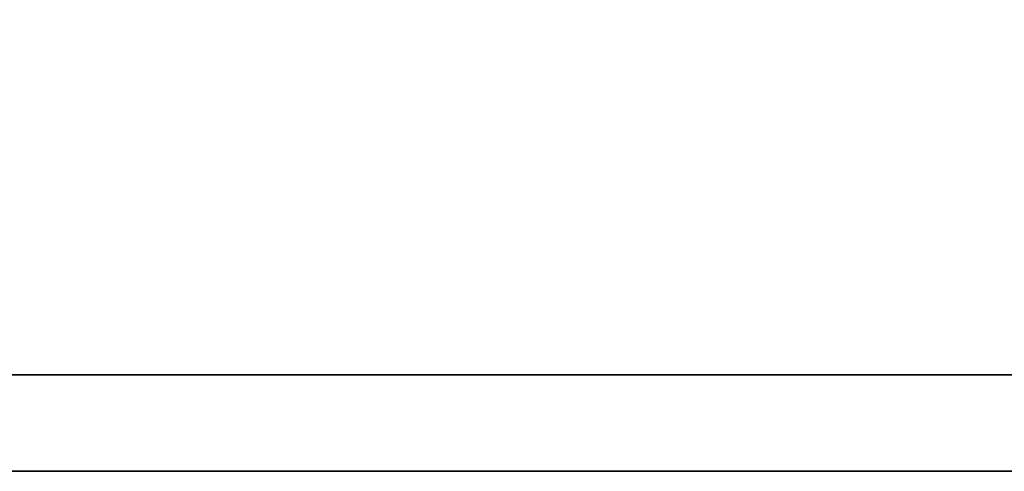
# Model space of a CAD drawing. Header units: millimetres. Extents: x -7 to 400, y 107 to 263.
# Tile 24 of 51: x 273.3 to 276.64, y 141.1 to 142.63. Entities that reach past the tile are written whole.
import ezdxf

# ---------------------------------------------------------------- set-up
doc = ezdxf.new("R2010")
doc.units = ezdxf.units.MM
doc.header["$LTSCALE"] = 0.15
doc.layers.add('DIM', color=4, linetype='CONTINUOUS')
doc.layers.add('layer 1', color=7, linetype='CONTINUOUS')

# ---------------------------------------------------------------- blocks, each defined once
blk = doc.blocks.new('TBI MOTION logo(完整正式版)')
at = {"layer": 'layer 1', "color": 22, "lineweight": 35}
blk.add_open_spline([(75.90875, -9.47875), (75.90875, -9.47875), (75.90875, -12.28625), (75.90875, -12.28625), (75.90875, -12.28625), (75.90875, -12.28625), (75.90875, -12.47875), (75.90875, -12.47875), (75.90875, -12.47875), (75.90875, -12.47875), (75.71625, -12.47875), (75.71625, -12.47875), (75.71625, -12.47875), (75.71625, -12.47875), (-88.32875, -12.47875), (-88.32875, -12.47875), (-88.32875, -12.47875), (-88.32875, -12.47875), (-88.32875, -13.29375), (-88.32875, -13.29375), (-88.32875, -13.29375), (-88.32875, -13.29375), (82.89125, -13.29375), (82.89125, -13.29375), (82.89125, -13.29375), (82.89125, -13.29375), (75.90875, -9.47875), (75.90875, -9.47875)], degree=3, knots=[0, 0, 0, 0, 0.1428571, 0.1428571, 0.1428571, 0.1428572, 0.2857143, 0.2857143, 0.2857143, 0.2857143, 0.4285714, 0.4285714, 0.4285714, 0.4285714, 0.5714286, 0.5714286, 0.5714286, 0.5714286, 0.7142857, 0.7142857, 0.7142857, 0.7142857, 0.8571429, 0.8571429, 0.8571429, 0.8571429, 1, 1, 1, 1], dxfattribs=at)

msp = doc.modelspace()

# ---------------------------------------------------------------- block references
at = {"layer": 'DIM', "color": 7, "xscale": 0.4013856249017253, "yscale": 0.4013856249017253, "zscale": 0.4013856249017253}
msp.add_blockref('TBI MOTION logo(完整正式版)', (301.2513, 146.4333), dxfattribs=at)

doc.saveas('drawing.dxf')
